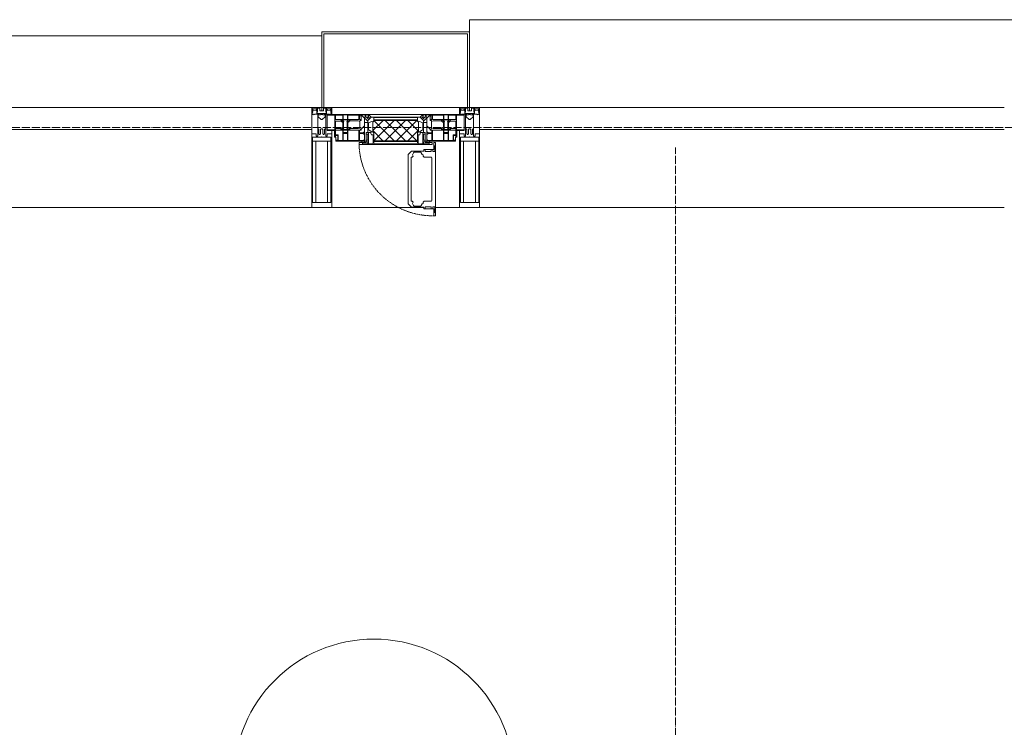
# Model space of a CAD drawing. Header units: millimetres. Extents: x -816133 to 919604, y 87941 to 147341.
# Tile 206 of 256: x 133245 to 135708, y 137132 to 138903. Entities that reach past the tile are written whole.
import ezdxf

# ---------------------------------------------------------------- set-up
doc = ezdxf.new("R2010")
doc.units = ezdxf.units.MM
for name, pattern in [('-D1-02х01', [3, 2, -1]), ('ADSK_Линия сетки', [25, 20, -2.5, 0, -2.5]), ('Линия сетки', [25, 20, -2.5, 0, -2.5])]:
    doc.linetypes.add(name, pattern=pattern)
for name, color, linetype, lineweight in [('A-010-A_ROOM', 7, 'Continuous', 20), ('A-214-M_CURT_WALL', 7, 'Continuous', 18), ('A-215-M_CURT_PANEL', 7, 'Continuous', 18), ('A-280-M_COLUMN', 7, 'Continuous', 18), ('A-314-M_WINDOW', 7, 'Continuous', 18), ('Z-030-M_GRID', 7, 'Continuous', 9), ('Z-060-M_DETAIL', 7, 'Continuous', 18), ('СС-011-ПОЖ-СИГНАЛИЗАЦИЯ', 1, 'Continuous', 30)]:
    doc.layers.add(name, color=color, linetype=linetype, lineweight=lineweight)

# ---------------------------------------------------------------- blocks, each defined once
blk = doc.blocks.new('13эт')
at = {"layer": 'A-215-M_CURT_PANEL', "lineweight": 5}
h = blk.add_hatch(dxfattribs=at)
h.set_pattern_fill('FP_35', color=9, style=0, pattern_type=2)
h.set_pattern_definition([(45, (306945.404, 105532.934), (-14.1421356, 14.1421356), []), (135, (306945.404, 105532.934), (-14.1421356, -14.1421356), [])])
h.paths.add_polyline_path([(409549.1, 138600.2), (409550, 138601.2), (409550, 138619.5), (409552.6, 138622.2), (409552.6, 138646.6), (409550.3, 138648.9), (409550, 138651.1), (409440.9, 138651.1), (409440.5, 138648.9), (409438.2, 138646.6), (409438.2, 138622.2), (409440.8, 138619.5), (409441.8, 138600.2)])
at = {"layer": 'A-010-A_ROOM', "color": 9}
blk.add_circle((409441.1, 137003.3), 350, dxfattribs=at)
at = {"layer": 'A-214-M_CURT_WALL', "color": 9, "lineweight": 5, "extrusion": (0, 0, -1)}
for p, q in [((409310.4, 138682.9), (409285.4, 138682.9)), ((409285.4, 138682.9), (409285.4, 138432.9)), ((409335.4, 138682.9), (409315.4, 138682.9)), ((409335.4, 138665.9), (409335.4, 138682.9)), ((409675.4, 138682.9), (409655.4, 138682.9)), ((409655.4, 138682.9), (409655.4, 138665.9)), ((409705.4, 138682.9), (409680.4, 138682.9)), ((409705.4, 138432.9), (409705.4, 138682.9)), ((409335.4, 138432.9), (409335.4, 138625.9)), ((409655.4, 138625.9), (409655.4, 138432.9)), ((409285.4, 138432.9), (409335.4, 138432.9)), ((409655.4, 138432.9), (409705.4, 138432.9))]:
    blk.add_line(p, q, dxfattribs=at)
at = {"layer": 'A-214-M_CURT_WALL', "color": 9, "lineweight": 5}
for p, q in [((409285.4, 138432.9), (407972.9, 138432.9)), ((409565.5, 138432.9), (409335.4, 138432.9)), ((409655.4, 138432.9), (409595, 138432.9)), ((411017.9, 138432.9), (409705.4, 138432.9))]:
    blk.add_line(p, q, dxfattribs=at)
at = {"layer": 'A-215-M_CURT_PANEL', "color": 9, "lineweight": 5}
for p, q in [((409285.4, 138682.9), (407972.9, 138682.9)), ((409285.4, 138627.9), (409285.4, 138682.9)), ((411017.9, 138682.9), (409705.4, 138682.9)), ((409705.4, 138682.9), (409705.4, 138627.9)), ((407972.9, 138627.9), (409285.4, 138627.9)), ((409705.4, 138627.9), (411017.9, 138627.9))]:
    blk.add_line(p, q, dxfattribs=at)
at = {"layer": 'A-280-M_COLUMN', "color": 9, "lineweight": 5}
for p, q in [((411042.9, 138902.9), (409680.4, 138902.9)), ((409680.4, 138872.9), (409680.4, 138902.9)), ((409680.4, 138872.9), (409310.4, 138872.9)), ((409310.4, 138872.9), (409310.4, 138682.9)), ((409315.4, 138682.9), (409315.4, 138867.9)), ((409315.4, 138867.9), (409675.4, 138867.9)), ((409675.4, 138867.9), (409675.4, 138682.9)), ((409680.4, 138682.9), (409680.4, 138872.9)), ((409310.4, 138862.9), (407947.9, 138862.9)), ((409310.4, 138682.9), (409315.4, 138682.9)), ((409335.4, 138682.9), (409655.4, 138682.9)), ((409675.4, 138682.9), (409680.4, 138682.9))]:
    blk.add_line(p, q, dxfattribs=at)
at = {"layer": 'A-314-M_WINDOW', "color": 9, "lineweight": 5}
for p, q in [((409427.5, 138665.9), (409324.4, 138665.9)), ((409324.4, 138665.9), (409324.4, 138625.9)), ((409324.4, 138664.4), (409341.9, 138664.4)), ((409341.9, 138664.4), (409343.4, 138662.9)), ((409343.4, 138662.9), (409343.4, 138609.4)), ((409344.9, 138665.9), (409344.9, 138653.5)), ((409363, 138664.4), (409344.9, 138664.4)), ((409344.9, 138653.5), (409363, 138653.5)), ((409344.9, 138649.3), (409344.9, 138614.9)), ((409359.1, 138649.3), (409344.9, 138649.3)), ((409358.2, 138651.9), (409359.6, 138648)), ((409362.9, 138651.9), (409358.2, 138651.9)), ((409363.3, 138646.1), (409359.6, 138648)), ((409362.9, 138651), (409362, 138649.2)), ((409362, 138649.2), (409365.3, 138647.6)), ((409362.9, 138651), (409362.9, 138651.9)), ((409363, 138653.5), (409363, 138664.4)), ((409363.3, 138634), (409363.3, 138646.1)), ((409364.4, 138664.7), (409364.4, 138653.4)), ((409374.6, 138664.7), (409364.4, 138664.7)), ((409364.4, 138653.4), (409374.6, 138653.4)), ((409364.4, 138652), (409364.4, 138649.9)), ((409374.6, 138652), (409364.4, 138652)), ((409366, 138648.3), (409364.4, 138649.9)), ((409365.3, 138647.6), (409366, 138648.3)), ((409365.3, 138647.6), (409365.3, 138632.5)), ((409373, 138648.3), (409374.6, 138649.9)), ((409373.7, 138647.6), (409373, 138648.3)), ((409377, 138649.2), (409373.7, 138647.6)), ((409373.7, 138647.6), (409373.7, 138632.5)), ((409374.6, 138664.7), (409374.6, 138653.4)), ((409374.6, 138652), (409374.6, 138649.9)), ((409375.7, 138646.1), (409379.5, 138648)), ((409375.7, 138634), (409375.7, 138646.1)), ((409376.1, 138664.4), (409402.9, 138664.4)), ((409376.1, 138653.5), (409376.1, 138664.4)), ((409402.9, 138653.5), (409376.1, 138653.5)), ((409376.1, 138651.9), (409380.8, 138651.9)), ((409376.1, 138651), (409376.1, 138651.9)), ((409376.1, 138651), (409377, 138649.2)), ((409380.8, 138651.9), (409379.5, 138648)), ((409401.3, 138649.5), (409380, 138649.5)), ((409405.5, 138647.8), (409401.3, 138649.5)), ((409402.9, 138664.4), (409402.9, 138653.5)), ((409404.6, 138664.4), (409404.6, 138653.5)), ((409408.1, 138664.4), (409404.6, 138664.4)), ((409404.6, 138653.5), (409409.5, 138653.5)), ((409405.5, 138650.5), (409405.5, 138647.8)), ((409409.5, 138650.5), (409405.5, 138650.5)), ((409405.5, 138647.8), (409405.5, 138632)), ((409408.1, 138662.5), (409408.1, 138664.4)), ((409408.1, 138662.5), (409408.1, 138661)), ((409410.6, 138662.5), (409408.1, 138662.5)), ((409408.1, 138661), (409409.5, 138661)), ((409409.5, 138664.7), (409409.5, 138662.5)), ((409419.5, 138664.7), (409409.5, 138664.7)), ((409409.5, 138661), (409409.5, 138653.5)), ((409409.5, 138653.5), (409409.5, 138650.5)), ((409412, 138662.5), (409410.6, 138662.5)), ((409425.5, 138649.1), (409412, 138662.5)), ((409417.4, 138598.9), (409417.4, 138659.4)), ((409417.4, 138659.4), (409427.5, 138659.4)), ((409417.4, 138646.1), (409425.5, 138646.1)), ((409417.4, 138637.3), (409417.4, 138646.1)), ((409419.5, 138661.4), (409419.5, 138664.7)), ((409419.5, 138661.4), (409419.5, 138659.4)), ((409420.5, 138661.4), (409419.5, 138661.4)), ((409419.5, 138659.4), (409422.4, 138659.4)), ((409420.5, 138665), (409420.5, 138661.4)), ((409426.5, 138665), (409420.5, 138665)), ((409428.2, 138653.6), (409422.4, 138659.4)), ((409434, 138659.4), (409425.5, 138650.9)), ((409425.5, 138650.9), (409425.5, 138620.4)), ((409425.5, 138646.1), (409425.5, 138649.1)), ((409426.5, 138661.4), (409426.5, 138665)), ((409427.5, 138661.4), (409426.5, 138661.4)), ((409563.3, 138665.9), (409427.5, 138665.9)), ((409434, 138659.4), (409427.5, 138665.9)), ((409427.5, 138665.9), (409427.5, 138659.4)), ((409427.5, 138665.9), (409563.3, 138665.9)), ((409427.5, 138661.4), (409427.5, 138659.4)), ((409427.5, 138659.4), (409430.8, 138656.2)), ((409427.5, 138659.4), (409430.8, 138656.2)), ((409430.8, 138656.2), (409428.2, 138653.6)), ((409430.8, 138656.2), (409434, 138659.4)), ((409556.8, 138659.4), (409434, 138659.4)), ((409563.3, 138665.9), (409556.8, 138659.4)), ((409565.4, 138650.9), (409556.8, 138659.4)), ((409556.8, 138659.4), (409560.1, 138656.2)), ((409563.3, 138659.4), (409560.1, 138656.2)), ((409560.1, 138656.2), (409563.3, 138659.4)), ((409560.1, 138656.2), (409562.6, 138653.6)), ((409562.6, 138653.6), (409568.4, 138659.4)), ((409563.3, 138659.4), (409563.3, 138665.9)), ((409666.4, 138665.9), (409563.3, 138665.9)), ((409563.3, 138661.4), (409563.3, 138659.4)), ((409563.3, 138661.4), (409564.3, 138661.4)), ((409563.3, 138659.4), (409573.4, 138659.4)), ((409564.3, 138665), (409570.3, 138665)), ((409564.3, 138661.4), (409564.3, 138665)), ((409565.4, 138649.1), (409578.8, 138662.5)), ((409565.4, 138620.4), (409565.4, 138650.9)), ((409565.4, 138646.1), (409565.4, 138649.1)), ((409573.4, 138646.1), (409565.4, 138646.1)), ((409571.3, 138659.4), (409568.4, 138659.4)), ((409570.3, 138665), (409570.3, 138661.4)), ((409570.3, 138661.4), (409571.3, 138661.4)), ((409571.3, 138664.7), (409581.3, 138664.7)), ((409571.3, 138661.4), (409571.3, 138664.7)), ((409571.3, 138661.4), (409571.3, 138659.4)), ((409573.4, 138659.4), (409573.4, 138598.9)), ((409573.4, 138637.3), (409573.4, 138646.1)), ((409578.8, 138662.5), (409580.2, 138662.5)), ((409580.2, 138662.5), (409582.8, 138662.5)), ((409581.3, 138664.7), (409581.3, 138662.5)), ((409581.3, 138661), (409581.3, 138653.5)), ((409582.8, 138661), (409581.3, 138661)), ((409581.3, 138653.5), (409581.3, 138650.5)), ((409586.2, 138653.5), (409581.3, 138653.5)), ((409581.3, 138650.5), (409585.3, 138650.5)), ((409582.8, 138664.4), (409586.2, 138664.4)), ((409582.8, 138662.5), (409582.8, 138664.4)), ((409582.8, 138662.5), (409582.8, 138661)), ((409585.3, 138650.5), (409585.3, 138647.8)), ((409585.3, 138647.8), (409589.5, 138649.5)), ((409585.3, 138647.8), (409585.3, 138632)), ((409586.2, 138664.4), (409586.2, 138653.5)), ((409587.9, 138664.4), (409587.9, 138653.5)), ((409614.7, 138664.4), (409587.9, 138664.4)), ((409587.9, 138653.5), (409614.7, 138653.5)), ((409589.5, 138649.5), (409610.8, 138649.5)), ((409610, 138651.9), (409611.3, 138648)), ((409614.7, 138651.9), (409610, 138651.9)), ((409615.1, 138646.1), (409611.3, 138648)), ((409614.7, 138651), (409613.8, 138649.2)), ((409613.8, 138649.2), (409617.1, 138647.6)), ((409614.7, 138653.5), (409614.7, 138664.4)), ((409614.7, 138651), (409614.7, 138651.9)), ((409615.1, 138634), (409615.1, 138646.1)), ((409616.2, 138664.7), (409616.2, 138653.4)), ((409616.2, 138664.7), (409626.4, 138664.7)), ((409626.4, 138653.4), (409616.2, 138653.4)), ((409616.2, 138652), (409616.2, 138649.9)), ((409616.2, 138652), (409626.4, 138652)), ((409617.8, 138648.3), (409616.2, 138649.9)), ((409617.1, 138647.6), (409617.8, 138648.3)), ((409617.1, 138647.6), (409617.1, 138632.5)), ((409624.8, 138648.3), (409626.4, 138649.9)), ((409625.5, 138647.6), (409624.8, 138648.3)), ((409628.8, 138649.2), (409625.5, 138647.6)), ((409625.5, 138647.6), (409625.5, 138632.5)), ((409626.4, 138664.7), (409626.4, 138653.4)), ((409626.4, 138652), (409626.4, 138649.9)), ((409627.5, 138646.1), (409631.3, 138648)), ((409627.5, 138634), (409627.5, 138646.1)), ((409627.8, 138664.4), (409645.9, 138664.4)), ((409627.8, 138653.5), (409627.8, 138664.4)), ((409645.9, 138653.5), (409627.8, 138653.5)), ((409627.9, 138651.9), (409632.6, 138651.9)), ((409627.9, 138651), (409627.9, 138651.9)), ((409627.9, 138651), (409628.8, 138649.2)), ((409632.6, 138651.9), (409631.3, 138648)), ((409631.7, 138649.3), (409645.9, 138649.3)), ((409645.9, 138665.9), (409645.9, 138653.5)), ((409645.9, 138649.3), (409645.9, 138614.9)), ((409648.9, 138664.4), (409647.4, 138662.9)), ((409647.4, 138662.9), (409647.4, 138609.4)), ((409666.4, 138664.4), (409648.9, 138664.4)), ((409666.4, 138625.9), (409666.4, 138665.9)), ((409324.4, 138627.4), (409343.4, 138627.4)), ((409324.4, 138625.9), (409339.4, 138625.9)), ((409342.4, 138622.9), (409342.4, 138609.4)), ((409359, 138630.6), (409344.9, 138630.6)), ((409344.9, 138626.4), (409363, 138626.4)), ((409358.2, 138628.2), (409359.6, 138632.1)), ((409362.9, 138628.2), (409358.2, 138628.2)), ((409363.3, 138634), (409359.6, 138632.1)), ((409362, 138630.9), (409365.3, 138632.5)), ((409362.9, 138629.1), (409362, 138630.9)), ((409362.9, 138629.1), (409362.9, 138628.2)), ((409363, 138626.4), (409363, 138600.4)), ((409366, 138631.8), (409364.4, 138630.2)), ((409364.4, 138627.9), (409364.4, 138630.2)), ((409374.6, 138627.9), (409364.4, 138627.9)), ((409364.4, 138626.4), (409364.4, 138620.3)), ((409364.4, 138626.4), (409374.6, 138626.4)), ((409374.6, 138620.3), (409364.4, 138620.3)), ((409364.4, 138618.3), (409374.6, 138618.3)), ((409364.4, 138600.4), (409364.4, 138618.3)), ((409365.3, 138632.5), (409366, 138631.8)), ((409373.7, 138632.5), (409373, 138631.8)), ((409373, 138631.8), (409374.6, 138630.2)), ((409377, 138630.9), (409373.7, 138632.5)), ((409374.6, 138627.9), (409374.6, 138630.2)), ((409374.6, 138626.4), (409374.6, 138620.3)), ((409374.6, 138600.4), (409374.6, 138618.3)), ((409375.7, 138634), (409379.5, 138632.1)), ((409376.1, 138629.1), (409377, 138630.9)), ((409376.1, 138629.1), (409376.1, 138628.2)), ((409376.1, 138628.2), (409380.8, 138628.2)), ((409376.1, 138626.4), (409376.1, 138600.4)), ((409402.9, 138626.4), (409376.1, 138626.4)), ((409380.8, 138628.2), (409379.5, 138632.1)), ((409401.3, 138630.4), (409380.1, 138630.4)), ((409405.5, 138632), (409401.3, 138630.4)), ((409402.9, 138626.4), (409402.9, 138600.4)), ((409404.6, 138626.4), (409409.5, 138626.4)), ((409404.6, 138620.2), (409404.6, 138626.4)), ((409415, 138620.2), (409404.6, 138620.2)), ((409404.6, 138618.3), (409404.6, 138600.4)), ((409415.3, 138618.3), (409404.6, 138618.3)), ((409405.5, 138630.7), (409405.5, 138632)), ((409405.5, 138630.7), (409406.8, 138629.4)), ((409409.5, 138629.4), (409406.8, 138629.4)), ((409409.5, 138629.4), (409417.4, 138637.3)), ((409409.5, 138626.4), (409409.5, 138629.4)), ((409415, 138621.8), (409415, 138620.2)), ((409417.4, 138621.8), (409415, 138621.8)), ((409415.3, 138616.8), (409415.3, 138618.3)), ((409417.4, 138616.8), (409415.3, 138616.8)), ((409417.4, 138616.8), (409417.4, 138621.8)), ((409425.5, 138620.4), (409421.5, 138620.4)), ((409421.5, 138620.4), (409421.5, 138595.4)), ((409569.3, 138620.4), (409565.4, 138620.4)), ((409569.3, 138595.4), (409569.3, 138620.4)), ((409581.3, 138629.4), (409573.4, 138637.3)), ((409573.4, 138621.8), (409575.8, 138621.8)), ((409573.4, 138616.8), (409573.4, 138621.8)), ((409573.4, 138616.8), (409575.5, 138616.8)), ((409575.5, 138618.3), (409586.2, 138618.3)), ((409575.5, 138616.8), (409575.5, 138618.3)), ((409575.8, 138621.8), (409575.8, 138620.2)), ((409575.8, 138620.2), (409586.2, 138620.2)), ((409581.3, 138629.4), (409584, 138629.4)), ((409581.3, 138626.4), (409581.3, 138629.4)), ((409586.2, 138626.4), (409581.3, 138626.4)), ((409585.3, 138630.7), (409584, 138629.4)), ((409585.3, 138632), (409589.5, 138630.4)), ((409585.3, 138630.7), (409585.3, 138632)), ((409586.2, 138620.2), (409586.2, 138626.4)), ((409586.2, 138618.3), (409586.2, 138600.4)), ((409587.9, 138626.4), (409614.7, 138626.4)), ((409587.9, 138626.4), (409587.9, 138600.4)), ((409589.5, 138630.4), (409610.8, 138630.4)), ((409610, 138628.2), (409611.3, 138632.1)), ((409614.7, 138628.2), (409610, 138628.2)), ((409615.1, 138634), (409611.3, 138632.1)), ((409613.8, 138630.9), (409617.1, 138632.5)), ((409614.7, 138629.1), (409613.8, 138630.9)), ((409614.7, 138629.1), (409614.7, 138628.2)), ((409614.7, 138626.4), (409614.7, 138600.4)), ((409617.8, 138631.8), (409616.2, 138630.2)), ((409616.2, 138627.9), (409616.2, 138630.2)), ((409616.2, 138627.9), (409626.4, 138627.9)), ((409616.2, 138626.4), (409616.2, 138620.3)), ((409626.4, 138626.4), (409616.2, 138626.4)), ((409616.2, 138620.3), (409626.4, 138620.3)), ((409616.2, 138600.4), (409616.2, 138618.3)), ((409626.4, 138618.3), (409616.2, 138618.3)), ((409617.1, 138632.5), (409617.8, 138631.8)), ((409625.5, 138632.5), (409624.8, 138631.8)), ((409624.8, 138631.8), (409626.4, 138630.2)), ((409628.8, 138630.9), (409625.5, 138632.5)), ((409626.4, 138627.9), (409626.4, 138630.2)), ((409626.4, 138626.4), (409626.4, 138620.3)), ((409626.4, 138600.4), (409626.4, 138618.3)), ((409627.5, 138634), (409631.3, 138632.1)), ((409645.9, 138626.4), (409627.8, 138626.4)), ((409627.8, 138626.4), (409627.8, 138600.4)), ((409627.9, 138629.1), (409628.8, 138630.9)), ((409627.9, 138629.1), (409627.9, 138628.2)), ((409627.9, 138628.2), (409632.6, 138628.2)), ((409632.6, 138628.2), (409631.3, 138632.1)), ((409631.8, 138630.6), (409645.9, 138630.6)), ((409666.4, 138627.4), (409647.4, 138627.4)), ((409648.4, 138609.4), (409648.4, 138622.9)), ((409651.4, 138625.9), (409666.4, 138625.9)), ((409342.4, 138609.4), (409345.4, 138609.4)), ((409344.9, 138614.9), (409351.9, 138614.9)), ((409344.9, 138613.4), (409344.9, 138609.4)), ((409350.4, 138613.4), (409344.9, 138613.4)), ((409345.4, 138609.4), (409345.4, 138598.9)), ((409345.4, 138598.9), (409417.4, 138598.9)), ((409346.9, 138601.9), (409346.9, 138600.4)), ((409351.9, 138601.9), (409346.9, 138601.9)), ((409346.9, 138600.4), (409363, 138600.4)), ((409350.4, 138613.4), (409350.4, 138603.4)), ((409351.9, 138614.9), (409351.9, 138601.9)), ((409364.4, 138600.4), (409374.6, 138600.4)), ((409376.1, 138600.4), (409402.9, 138600.4)), ((409421.5, 138595.4), (409403.9, 138595.4)), ((409403.9, 138595.4), (409403.9, 138590.9)), ((409404.6, 138600.4), (409415.9, 138600.4)), ((409417.4, 138598.9), (409410.4, 138598.9)), ((409410.4, 138598.9), (409410.4, 138595.4)), ((409410.4, 138595.4), (409417.4, 138595.4)), ((409415.9, 138602.3), (409417.4, 138602.3)), ((409415.9, 138600.4), (409415.9, 138602.3)), ((409417.4, 138595.4), (409417.4, 138598.9)), ((409417.4, 138598.9), (409421.5, 138598.9)), ((409569.3, 138598.9), (409573.4, 138598.9)), ((409586.9, 138595.4), (409569.3, 138595.4)), ((409574.9, 138602.3), (409573.4, 138602.3)), ((409573.4, 138595.4), (409573.4, 138598.9)), ((409573.4, 138598.9), (409580.4, 138598.9)), ((409573.4, 138598.9), (409645.4, 138598.9)), ((409580.4, 138595.4), (409573.4, 138595.4)), ((409574.9, 138600.4), (409574.9, 138602.3)), ((409586.2, 138600.4), (409574.9, 138600.4)), ((409580.4, 138598.9), (409580.4, 138595.4)), ((409586.9, 138590.9), (409586.9, 138595.4)), ((409614.7, 138600.4), (409587.9, 138600.4)), ((409590.5, 138595.4), (409590.5, 138577.9)), ((409595, 138595.4), (409590.5, 138595.4)), ((409595, 138412.4), (409595, 138595.4)), ((409626.4, 138600.4), (409616.2, 138600.4)), ((409643.9, 138600.4), (409627.8, 138600.4)), ((409638.9, 138614.9), (409638.9, 138601.9)), ((409645.9, 138614.9), (409638.9, 138614.9)), ((409638.9, 138601.9), (409643.9, 138601.9)), ((409640.4, 138613.4), (409645.9, 138613.4)), ((409640.4, 138613.4), (409640.4, 138603.4)), ((409643.9, 138601.9), (409643.9, 138600.4)), ((409645.4, 138598.9), (409645.4, 138609.4)), ((409645.4, 138609.4), (409648.4, 138609.4)), ((409645.9, 138613.4), (409645.9, 138609.4)), ((409403.9, 138590.9), (409586.9, 138590.9)), ((409535.1, 138573.9), (409526.5, 138565.3)), ((409565.5, 138573.9), (409535.1, 138573.9)), ((409540.4, 138569.6), (409537.7, 138564.7)), ((409541.3, 138571.7), (409540.4, 138569.6)), ((409558.7, 138571.7), (409541.3, 138571.7)), ((409559.5, 138569.9), (409558.7, 138571.7)), ((409559.5, 138569.9), (409562.1, 138565.9)), ((409565.5, 138577.9), (409565.5, 138573.9)), ((409590.5, 138577.9), (409565.5, 138577.9)), ((409569.5, 138573.3), (409569.5, 138577.9)), ((409584.5, 138573.3), (409569.5, 138573.3)), ((409584.5, 138577.9), (409584.5, 138573.3)), ((409588.5, 138573.3), (409588.5, 138577.9)), ((409593.3, 138573.3), (409588.5, 138573.3)), ((409593.3, 138587.3), (409590.5, 138587.3)), ((409593.3, 138587.3), (409593.3, 138573.3)), ((409526.5, 138565.3), (409526.5, 138442.5)), ((409536.8, 138559.1), (409534.5, 138558.7)), ((409534.5, 138503.9), (409534.5, 138558.7)), ((409536.8, 138559.1), (409538.9, 138561.2)), ((409537.7, 138564.7), (409538.9, 138561.2)), ((409562.1, 138565.9), (409564, 138564.6)), ((409564, 138564.6), (409564, 138561.4)), ((409564, 138561.4), (409566.5, 138558.8)), ((409566.5, 138558.8), (409584.9, 138558.8)), ((409584.9, 138558.8), (409586, 138557.7)), ((409586, 138557.7), (409586, 138450.2)), ((409534.5, 138503.9), (409534.5, 138449.1)), ((409536.8, 138448.7), (409534.5, 138449.1)), ((409536.8, 138448.7), (409538.9, 138446.6)), ((409537.7, 138443.2), (409538.9, 138446.6)), ((409564, 138446.5), (409566.5, 138449)), ((409564, 138443.3), (409564, 138446.5)), ((409566.5, 138449), (409584.9, 138449)), ((409584.9, 138449), (409586, 138450.2)), ((409535.1, 138434), (409526.5, 138442.5)), ((409565.5, 138434), (409535.1, 138434)), ((409540.4, 138438.2), (409537.7, 138443.2)), ((409541.3, 138436.2), (409540.4, 138438.2)), ((409558.7, 138436.2), (409541.3, 138436.2)), ((409559.5, 138438), (409558.7, 138436.2)), ((409559.5, 138438), (409562.1, 138441.9)), ((409562.1, 138441.9), (409564, 138443.3)), ((409565.5, 138430), (409565.5, 138434)), ((409590.5, 138430), (409565.5, 138430)), ((409569.5, 138434.6), (409569.5, 138430)), ((409584.5, 138434.6), (409569.5, 138434.6)), ((409584.5, 138430), (409584.5, 138434.6)), ((409588.5, 138434.6), (409588.5, 138430)), ((409593.3, 138434.6), (409588.5, 138434.6)), ((409590.5, 138412.4), (409590.5, 138430)), ((409593.3, 138420.6), (409590.5, 138420.6)), ((409593.3, 138420.6), (409593.3, 138434.6)), ((409595, 138412.4), (409590.5, 138412.4))]:
    blk.add_line(p, q, dxfattribs=at)
for centre, start, end in [((409339.4, 138622.9), 0, 90), ((409651.4, 138622.9), 90, 180)]:
    blk.add_arc(centre, 3, start, end, dxfattribs=at)
at = {"layer": 'A-314-M_WINDOW', "color": 9, "linetype": '-D1-02х01', "lineweight": 5}
blk.add_arc((409586.8, 138595.4), 183, 181.4091, 271.1445, dxfattribs=at)
at = {"layer": 'Z-030-M_GRID', "color": 9, "linetype": 'ADSK_Линия сетки'}
blk.add_line((443695.4, 138632.9), (399384.3, 138632.9), dxfattribs=at)
at = {"layer": 'Z-030-M_GRID', "color": 9, "linetype": 'Линия сетки'}
blk.add_line((410195.4, 117558.7), (410195.4, 138582.9), dxfattribs=at)
at = {"layer": 'Z-060-M_DETAIL', "color": 9, "lineweight": 5, "extrusion": (0, 0, -1)}
for p, q in [((409285.4, 138682.9), (409285.4, 138668.7)), ((409285.4, 138682.9), (409310.4, 138682.9)), ((409286.6, 138668.4), (409285.4, 138668.7)), ((409287.9, 138672.4), (409286.6, 138668.4)), ((409286.6, 138665.9), (409286.6, 138668.4)), ((409286.7, 138681.6), (409286.7, 138673)), ((409286.7, 138681.6), (409298.6, 138681.6)), ((409287.9, 138672.4), (409286.7, 138673)), ((409287.2, 138672.8), (409287.9, 138675)), ((409289.1, 138678.4), (409287.9, 138678.4)), ((409287.9, 138675), (409287.9, 138678.4)), ((409288.1, 138666.9), (409289.1, 138666.9)), ((409288.1, 138665.9), (409288.1, 138666.9)), ((409289.1, 138678.4), (409289.1, 138676.4)), ((409289.1, 138676.4), (409296.2, 138676.4)), ((409291.4, 138665.3), (409289.1, 138666.9)), ((409292, 138666.3), (409291.4, 138665.3)), ((409303, 138666.3), (409292, 138666.3)), ((409297.2, 138678.4), (409296.2, 138678.4)), ((409296.2, 138676.4), (409296.2, 138678.4)), ((409297.2, 138678.4), (409298.2, 138675.7)), ((409297.7, 138675.3), (409298.6, 138676)), ((409297.7, 138675.3), (409299.1, 138671.5)), ((409298.2, 138673.9), (409298.2, 138668.1)), ((409298.2, 138668.1), (409310.4, 138668.1)), ((409298.6, 138681.6), (409298.6, 138676)), ((409299.9, 138671.7), (409299.1, 138671.5)), ((409305.6, 138681.4), (409299.9, 138681.4)), ((409299.9, 138681.4), (409299.9, 138671.7)), ((409303, 138664.9), (409303, 138666.3)), ((409305.6, 138681.4), (409305.6, 138674.9)), ((409310.4, 138674.9), (409305.6, 138674.9)), ((409307.8, 138664.9), (409307.8, 138666.1)), ((409307.8, 138666.1), (409310.4, 138666.1)), ((409335.4, 138682.9), (409310.4, 138682.9)), ((409310.4, 138682.9), (409310.4, 138674.9)), ((409310.4, 138682.9), (409310.4, 138674.9)), ((409310.4, 138674.9), (409315.2, 138674.9)), ((409310.4, 138668.1), (409310.4, 138666.1)), ((409322.6, 138668.1), (409310.4, 138668.1)), ((409310.4, 138668.1), (409310.4, 138666.1)), ((409313, 138666.1), (409310.4, 138666.1)), ((409313, 138664.9), (409313, 138666.1)), ((409315.2, 138681.4), (409320.9, 138681.4)), ((409315.2, 138681.4), (409315.2, 138674.9)), ((409317.8, 138664.9), (409317.8, 138666.3)), ((409317.8, 138666.3), (409328.8, 138666.3)), ((409320.9, 138681.4), (409320.9, 138671.7)), ((409320.9, 138671.7), (409321.7, 138671.5)), ((409323.1, 138675.3), (409321.7, 138671.5)), ((409334.1, 138681.6), (409322.2, 138681.6)), ((409322.2, 138681.6), (409322.2, 138676)), ((409323.1, 138675.3), (409322.2, 138676)), ((409323.6, 138678.4), (409322.6, 138675.7)), ((409322.6, 138673.9), (409322.6, 138668.1)), ((409323.6, 138678.4), (409324.6, 138678.4)), ((409324.6, 138676.4), (409324.6, 138678.4)), ((409331.7, 138676.4), (409324.6, 138676.4)), ((409328.8, 138666.3), (409329.4, 138665.3)), ((409329.4, 138665.3), (409331.7, 138666.9)), ((409331.7, 138678.4), (409332.9, 138678.4)), ((409331.7, 138678.4), (409331.7, 138676.4)), ((409332.7, 138666.9), (409331.7, 138666.9)), ((409332.7, 138665.9), (409332.7, 138666.9)), ((409332.9, 138675), (409332.9, 138678.4)), ((409333.6, 138672.8), (409332.9, 138675)), ((409332.9, 138672.4), (409334.1, 138673)), ((409332.9, 138672.4), (409334.3, 138668.4)), ((409334.1, 138681.6), (409334.1, 138673)), ((409334.3, 138668.4), (409335.4, 138668.7)), ((409334.3, 138665.9), (409334.3, 138668.4)), ((409335.4, 138682.9), (409335.4, 138668.7)), ((409655.4, 138682.9), (409655.4, 138668.7)), ((409655.4, 138682.9), (409680.4, 138682.9)), ((409656.6, 138668.4), (409655.4, 138668.7)), ((409657.9, 138672.4), (409656.6, 138668.4)), ((409656.6, 138665.9), (409656.6, 138668.4)), ((409656.7, 138681.6), (409656.7, 138673)), ((409656.7, 138681.6), (409668.6, 138681.6)), ((409657.9, 138672.4), (409656.7, 138673)), ((409657.2, 138672.8), (409657.9, 138675)), ((409659.1, 138678.4), (409657.9, 138678.4)), ((409657.9, 138675), (409657.9, 138678.4)), ((409658.1, 138666.9), (409659.1, 138666.9)), ((409658.1, 138665.9), (409658.1, 138666.9)), ((409659.1, 138678.4), (409659.1, 138676.4)), ((409659.1, 138676.4), (409666.2, 138676.4)), ((409661.4, 138665.3), (409659.1, 138666.9)), ((409662, 138666.3), (409661.4, 138665.3)), ((409673, 138666.3), (409662, 138666.3)), ((409667.2, 138678.4), (409666.2, 138678.4)), ((409666.2, 138676.4), (409666.2, 138678.4)), ((409667.2, 138678.4), (409668.2, 138675.7)), ((409667.7, 138675.3), (409668.6, 138676)), ((409667.7, 138675.3), (409669.1, 138671.5)), ((409668.2, 138673.9), (409668.2, 138668.1)), ((409668.2, 138668.1), (409680.4, 138668.1)), ((409668.6, 138681.6), (409668.6, 138676)), ((409669.9, 138671.7), (409669.1, 138671.5)), ((409675.6, 138681.4), (409669.9, 138681.4)), ((409669.9, 138681.4), (409669.9, 138671.7)), ((409673, 138664.9), (409673, 138666.3)), ((409675.6, 138681.4), (409675.6, 138674.9)), ((409680.4, 138674.9), (409675.6, 138674.9)), ((409677.8, 138664.9), (409677.8, 138666.1)), ((409677.8, 138666.1), (409680.4, 138666.1)), ((409705.4, 138682.9), (409680.4, 138682.9)), ((409680.4, 138682.9), (409680.4, 138674.9)), ((409680.4, 138682.9), (409680.4, 138674.9)), ((409680.4, 138674.9), (409685.2, 138674.9)), ((409680.4, 138668.1), (409680.4, 138666.1)), ((409692.6, 138668.1), (409680.4, 138668.1)), ((409680.4, 138668.1), (409680.4, 138666.1)), ((409683, 138666.1), (409680.4, 138666.1)), ((409683, 138664.9), (409683, 138666.1)), ((409685.2, 138681.4), (409690.9, 138681.4)), ((409685.2, 138681.4), (409685.2, 138674.9)), ((409687.8, 138664.9), (409687.8, 138666.3)), ((409687.8, 138666.3), (409698.8, 138666.3)), ((409690.9, 138681.4), (409690.9, 138671.7)), ((409690.9, 138671.7), (409691.7, 138671.5)), ((409693.1, 138675.3), (409691.7, 138671.5)), ((409704.1, 138681.6), (409692.2, 138681.6)), ((409692.2, 138681.6), (409692.2, 138676)), ((409693.1, 138675.3), (409692.2, 138676)), ((409693.6, 138678.4), (409692.6, 138675.7)), ((409692.6, 138673.9), (409692.6, 138668.1)), ((409693.6, 138678.4), (409694.6, 138678.4)), ((409694.6, 138676.4), (409694.6, 138678.4)), ((409701.7, 138676.4), (409694.6, 138676.4)), ((409698.8, 138666.3), (409699.4, 138665.3)), ((409699.4, 138665.3), (409701.7, 138666.9)), ((409701.7, 138678.4), (409702.9, 138678.4)), ((409701.7, 138678.4), (409701.7, 138676.4)), ((409702.7, 138666.9), (409701.7, 138666.9)), ((409702.7, 138665.9), (409702.7, 138666.9)), ((409702.9, 138675), (409702.9, 138678.4)), ((409703.6, 138672.8), (409702.9, 138675)), ((409702.9, 138672.4), (409704.1, 138673)), ((409702.9, 138672.4), (409704.3, 138668.4)), ((409704.1, 138681.6), (409704.1, 138673)), ((409704.3, 138668.4), (409705.4, 138668.7)), ((409704.3, 138665.9), (409704.3, 138668.4)), ((409705.4, 138682.9), (409705.4, 138668.7)), ((409288.1, 138665.9), (409286.6, 138665.9)), ((409300.4, 138629.9), (409300.4, 138665.9)), ((409300.4, 138665.9), (409302.9, 138665.9)), ((409302.9, 138664.5), (409301.9, 138664.5)), ((409301.9, 138664.5), (409301.9, 138659.9)), ((409301.9, 138659.9), (409308.9, 138653)), ((409302.9, 138665.9), (409302.9, 138664.5)), ((409307.8, 138664.9), (409303, 138664.9)), ((409308.9, 138653), (409310.4, 138653)), ((409311.9, 138653), (409310.4, 138653)), ((409318.9, 138659.9), (409311.9, 138653)), ((409313, 138664.9), (409317.8, 138664.9)), ((409320.4, 138665.9), (409317.9, 138665.9)), ((409317.9, 138665.9), (409317.9, 138664.5)), ((409317.9, 138664.5), (409318.9, 138664.5)), ((409318.9, 138664.5), (409318.9, 138659.9)), ((409320.4, 138629.9), (409320.4, 138665.9)), ((409332.7, 138665.9), (409334.3, 138665.9)), ((409658.1, 138665.9), (409656.6, 138665.9)), ((409670.4, 138629.9), (409670.4, 138665.9)), ((409670.4, 138665.9), (409672.9, 138665.9)), ((409672.9, 138664.5), (409671.9, 138664.5)), ((409671.9, 138664.5), (409671.9, 138659.9)), ((409671.9, 138659.9), (409678.9, 138653)), ((409672.9, 138665.9), (409672.9, 138664.5)), ((409677.8, 138664.9), (409673, 138664.9)), ((409678.9, 138653), (409680.4, 138653)), ((409681.9, 138653), (409680.4, 138653)), ((409688.9, 138659.9), (409681.9, 138653)), ((409683, 138664.9), (409687.8, 138664.9)), ((409690.4, 138665.9), (409687.9, 138665.9)), ((409687.9, 138665.9), (409687.9, 138664.5)), ((409687.9, 138664.5), (409688.9, 138664.5)), ((409688.9, 138664.5), (409688.9, 138659.9)), ((409690.4, 138629.9), (409690.4, 138665.9)), ((409702.7, 138665.9), (409704.3, 138665.9)), ((409296.4, 138617.7), (409285.4, 138617.7)), ((409285.4, 138617.7), (409285.4, 138432.9)), ((409296.4, 138611.7), (409296.4, 138617.7)), ((409300.4, 138629.9), (409300.4, 138611.7)), ((409301.7, 138629.9), (409300.4, 138629.9)), ((409301.7, 138629.9), (409303.4, 138628.3)), ((409303.4, 138617.7), (409303.4, 138628.3)), ((409303.4, 138617.7), (409304.5, 138615.7)), ((409306.3, 138615.7), (409307.5, 138617.9)), ((409309.1, 138629.9), (409307.5, 138628.3)), ((409307.5, 138617.9), (409307.5, 138628.3)), ((409310.4, 138629.9), (409309.1, 138629.9)), ((409310.4, 138629.9), (409311.7, 138629.9)), ((409311.7, 138629.9), (409313.3, 138628.3)), ((409313.3, 138617.9), (409313.3, 138628.3)), ((409314.5, 138615.7), (409313.3, 138617.9)), ((409317.4, 138617.7), (409316.3, 138615.7)), ((409319.1, 138629.9), (409317.4, 138628.3)), ((409317.4, 138617.7), (409317.4, 138628.3)), ((409319.1, 138629.9), (409320.4, 138629.9)), ((409320.4, 138629.9), (409320.4, 138611.7)), ((409324.4, 138617.7), (409335.4, 138617.7)), ((409324.4, 138611.7), (409324.4, 138617.7)), ((409335.4, 138617.7), (409335.4, 138432.9)), ((409666.4, 138617.7), (409655.4, 138617.7)), ((409655.4, 138617.7), (409655.4, 138432.9)), ((409666.4, 138611.7), (409666.4, 138617.7)), ((409670.4, 138629.9), (409670.4, 138611.7)), ((409671.7, 138629.9), (409670.4, 138629.9)), ((409671.7, 138629.9), (409673.4, 138628.3)), ((409673.4, 138617.7), (409673.4, 138628.3)), ((409673.4, 138617.7), (409674.5, 138615.7)), ((409676.3, 138615.7), (409677.5, 138617.9)), ((409679.1, 138629.9), (409677.5, 138628.3)), ((409677.5, 138617.9), (409677.5, 138628.3)), ((409680.4, 138629.9), (409679.1, 138629.9)), ((409680.4, 138629.9), (409681.7, 138629.9)), ((409681.7, 138629.9), (409683.3, 138628.3)), ((409683.3, 138617.9), (409683.3, 138628.3)), ((409684.5, 138615.7), (409683.3, 138617.9)), ((409687.4, 138617.7), (409686.3, 138615.7)), ((409689.1, 138629.9), (409687.4, 138628.3)), ((409687.4, 138617.7), (409687.4, 138628.3)), ((409689.1, 138629.9), (409690.4, 138629.9)), ((409690.4, 138629.9), (409690.4, 138611.7)), ((409694.4, 138617.7), (409705.4, 138617.7)), ((409694.4, 138611.7), (409694.4, 138617.7)), ((409705.4, 138617.7), (409705.4, 138432.9)), ((409309.9, 138609.4), (409287.4, 138609.4)), ((409287.4, 138445.6), (409287.4, 138609.4)), ((409310.4, 138599), (409287.4, 138599)), ((409295.5, 138599), (409295.5, 138445.6)), ((409300.4, 138611.7), (409296.4, 138611.7)), ((409306.3, 138615.7), (409304.5, 138615.7)), ((409310.4, 138599), (409333.4, 138599)), ((409310.9, 138609.4), (409333.4, 138609.4)), ((409314.5, 138615.7), (409316.3, 138615.7)), ((409320.4, 138611.7), (409324.4, 138611.7)), ((409325.3, 138599), (409325.3, 138445.6)), ((409333.4, 138445.6), (409333.4, 138609.4)), ((409679.9, 138609.4), (409657.4, 138609.4)), ((409657.4, 138445.6), (409657.4, 138609.4)), ((409680.4, 138599), (409657.4, 138599)), ((409665.5, 138599), (409665.5, 138445.6)), ((409670.4, 138611.7), (409666.4, 138611.7)), ((409676.3, 138615.7), (409674.5, 138615.7)), ((409680.4, 138599), (409703.4, 138599)), ((409680.9, 138609.4), (409703.4, 138609.4)), ((409684.5, 138615.7), (409686.3, 138615.7)), ((409690.4, 138611.7), (409694.4, 138611.7)), ((409695.3, 138599), (409695.3, 138445.6)), ((409703.4, 138445.6), (409703.4, 138609.4)), ((409287.4, 138445.6), (409310.4, 138445.6)), ((409333.4, 138445.6), (409310.4, 138445.6)), ((409657.4, 138445.6), (409680.4, 138445.6)), ((409703.4, 138445.6), (409680.4, 138445.6)), ((409285.4, 138432.9), (409310.4, 138432.9)), ((409335.4, 138432.9), (409310.4, 138432.9)), ((409655.4, 138432.9), (409680.4, 138432.9)), ((409705.4, 138432.9), (409680.4, 138432.9))]:
    blk.add_line(p, q, dxfattribs=at)
at = {"layer": 'Z-060-M_DETAIL', "color": 9, "lineweight": 5}
for p, q in [((409425.5, 138650.9), (409434, 138659.4)), ((409425.5, 138620.4), (409425.5, 138650.9)), ((409427.7, 138644.6), (409429.7, 138645.6)), ((409427.7, 138627.2), (409427.7, 138644.6)), ((409429.7, 138645.6), (409434.6, 138648.2)), ((409556.8, 138659.4), (409434, 138659.4)), ((409434.6, 138648.2), (409438.1, 138647.1)), ((409440.2, 138649.2), (409438.1, 138647.1)), ((409440.5, 138648.9), (409438.2, 138646.6)), ((409438.2, 138646.6), (409438.2, 138622.2)), ((409440.2, 138649.2), (409440.6, 138651.4)), ((409440.5, 138657.1), (409441.5, 138658.1)), ((409440.5, 138653.4), (409440.5, 138657.1)), ((409441.5, 138652.4), (409440.5, 138653.4)), ((409440.9, 138651.1), (409440.5, 138648.9)), ((409495.4, 138651.4), (409440.6, 138651.4)), ((409550, 138651.1), (409440.9, 138651.1)), ((409441.5, 138658.1), (409549.3, 138658.1)), ((409549.3, 138652.4), (409441.5, 138652.4)), ((409495.4, 138651.4), (409550.2, 138651.4)), ((409550.3, 138657.1), (409549.3, 138658.1)), ((409549.3, 138652.4), (409550.3, 138653.4)), ((409550.3, 138648.9), (409550, 138651.1)), ((409550.6, 138649.2), (409550.2, 138651.4)), ((409550.3, 138653.4), (409550.3, 138657.1)), ((409552.6, 138646.6), (409550.3, 138648.9)), ((409550.6, 138649.2), (409552.7, 138647.1)), ((409552.6, 138622.2), (409552.6, 138646.6)), ((409556.2, 138648.2), (409552.7, 138647.1)), ((409561.1, 138645.6), (409556.2, 138648.2)), ((409565.4, 138650.9), (409556.8, 138659.4)), ((409563.2, 138644.6), (409561.1, 138645.6)), ((409563.2, 138627.2), (409563.2, 138644.6)), ((409565.4, 138620.4), (409565.4, 138650.9)), ((409421.5, 138620.4), (409425.5, 138620.4)), ((409421.5, 138595.4), (409421.5, 138620.4)), ((409433.7, 138620.4), (409427.5, 138620.4)), ((409427.5, 138620.4), (409427.5, 138593.6)), ((409429.4, 138626.4), (409427.7, 138627.2)), ((409429.4, 138626.4), (409433.4, 138623.8)), ((409433.4, 138623.8), (409434.7, 138622)), ((409433.7, 138618), (409433.7, 138620.4)), ((409435.3, 138615.2), (409433.7, 138618)), ((409434.7, 138622), (409438, 138622)), ((409438, 138622), (409440.5, 138619.4)), ((409438.2, 138622.2), (409440.8, 138619.5)), ((409440.5, 138619.4), (409440.5, 138601)), ((409440.8, 138619.5), (409440.8, 138601.2)), ((409550, 138619.5), (409552.6, 138622.2)), ((409550, 138601.2), (409550, 138619.5)), ((409552.9, 138622), (409550.3, 138619.4)), ((409550.3, 138619.4), (409550.3, 138601)), ((409556.1, 138622), (409552.9, 138622)), ((409555.5, 138615.2), (409557.1, 138618)), ((409557.4, 138623.8), (409556.1, 138622)), ((409557.1, 138620.4), (409563.3, 138620.4)), ((409557.1, 138618), (409557.1, 138620.4)), ((409561.4, 138626.4), (409557.4, 138623.8)), ((409561.4, 138626.4), (409563.2, 138627.2)), ((409563.3, 138620.4), (409563.3, 138593.6)), ((409569.3, 138620.4), (409565.4, 138620.4)), ((409569.3, 138595.4), (409569.3, 138620.4)), ((409403.9, 138595.4), (409421.5, 138595.4)), ((409403.9, 138590.9), (409403.9, 138595.4)), ((409412.1, 138592.6), (409412.1, 138595.4)), ((409412.1, 138592.6), (409426, 138592.6)), ((409426, 138616.4), (409421.5, 138616.4)), ((409421.5, 138601.4), (409426, 138601.4)), ((409426, 138597.4), (409421.5, 138597.4)), ((409426, 138601.4), (409426, 138616.4)), ((409426, 138592.6), (409426, 138597.4)), ((409427.5, 138593.6), (409428.5, 138592.6)), ((409428.5, 138592.6), (409438.1, 138592.6)), ((409439, 138615.2), (409435.3, 138615.2)), ((409438.1, 138592.6), (409439, 138593.6)), ((409439, 138593.6), (409439, 138615.2)), ((409440.5, 138601), (409441.6, 138599.9)), ((409440.5, 138597.4), (409441.5, 138598.4)), ((409440.5, 138593.6), (409440.5, 138597.4)), ((409441.5, 138592.6), (409440.5, 138593.6)), ((409440.8, 138601.2), (409441.8, 138600.2)), ((409441.5, 138598.4), (409549.3, 138598.4)), ((409549.3, 138592.6), (409441.5, 138592.6)), ((409549.2, 138599.9), (409441.6, 138599.9)), ((409441.8, 138600.2), (409549.1, 138600.2)), ((409549.1, 138600.2), (409550, 138601.2)), ((409550.3, 138601), (409549.2, 138599.9)), ((409550.3, 138597.4), (409549.3, 138598.4)), ((409549.3, 138592.6), (409550.3, 138593.6)), ((409550.3, 138593.6), (409550.3, 138597.4)), ((409551.8, 138615.2), (409555.5, 138615.2)), ((409551.8, 138593.6), (409551.8, 138615.2)), ((409552.8, 138592.6), (409551.8, 138593.6)), ((409562.3, 138592.6), (409552.8, 138592.6)), ((409563.3, 138593.6), (409562.3, 138592.6)), ((409564.8, 138616.4), (409569.3, 138616.4)), ((409564.8, 138601.4), (409564.8, 138616.4)), ((409569.3, 138601.4), (409564.8, 138601.4)), ((409564.8, 138597.4), (409569.3, 138597.4)), ((409564.8, 138592.6), (409564.8, 138597.4)), ((409578.8, 138592.6), (409564.8, 138592.6)), ((409586.9, 138595.4), (409569.3, 138595.4)), ((409578.8, 138592.6), (409578.8, 138595.4)), ((409586.9, 138590.9), (409586.9, 138595.4)), ((409403.9, 138590.9), (409586.9, 138590.9))]:
    blk.add_line(p, q, dxfattribs=at)
at = {"layer": 'Z-060-M_DETAIL', "color": 9, "lineweight": 5, "extrusion": (0, 0, -1)}
for centre, start, end in [((-409309.9, 138609.9), 180, 270), ((-409310.9, 138609.9), 270, 0), ((-409679.9, 138609.9), 180, 270), ((-409680.9, 138609.9), 270, 0)]:
    blk.add_arc(centre, 0.5, start, end, dxfattribs=at)

msp = doc.modelspace()

# ---------------------------------------------------------------- block references
at = {"layer": 'СС-011-ПОЖ-СИГНАЛИЗАЦИЯ', "color": 9, "lineweight": 30}
msp.add_blockref('13эт', (-275309.7, 0), dxfattribs=at)

doc.saveas('drawing.dxf')
